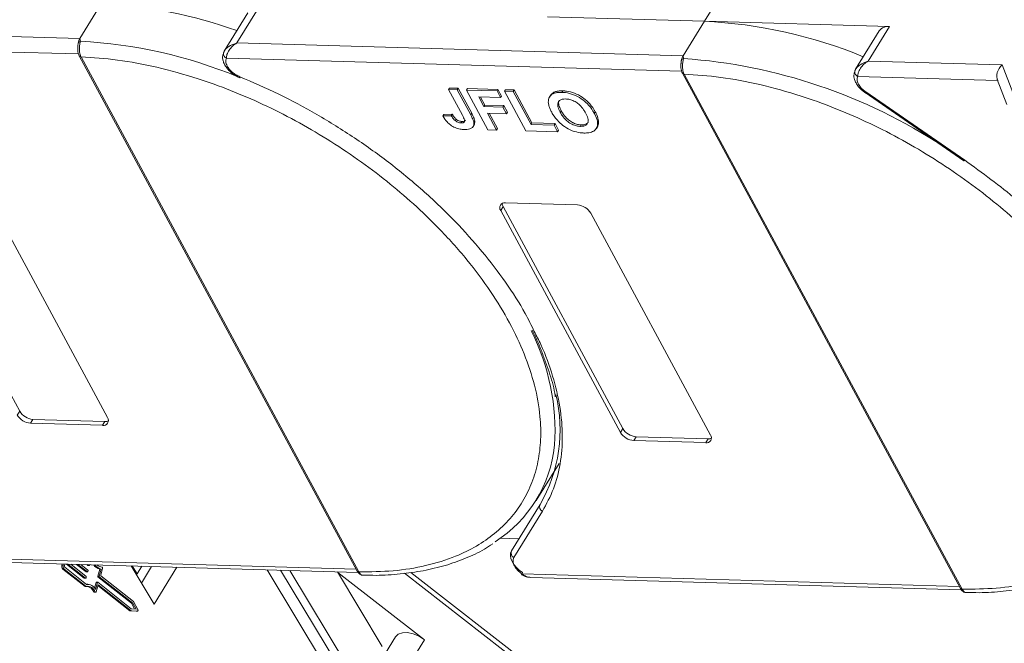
# Model space of a CAD drawing. Header units: millimetres. Extents: x 3059 to 4529, y 344 to 1377.
# Tile 31 of 42: x 3991 to 4054, y 1218 to 1257. Entities that reach past the tile are written whole.
import ezdxf

# ---------------------------------------------------------------- set-up
doc = ezdxf.new("R2010")
doc.units = ezdxf.units.MM

msp = doc.modelspace()

# ---------------------------------------------------------------- linework, layer by layer
at = {"color": 7, "linetype": 'Continuous', "lineweight": 15}
for p, q in [((4034.89, 1257.198), (4036.239, 1259.387)), ((3996.613, 1258.298), (3995.263, 1256.109)), ((4005.22, 1255.822), (4006.57, 1258.012)), ((4005.921, 1257.74), (4004.42, 1255.307)), ((4024.933, 1257.484), (4034.89, 1257.198)), ((3995.263, 1256.109), (3966.943, 1256.923)), ((4034.89, 1257.198), (4033.54, 1255.008)), ((4046.637, 1256.86), (4034.89, 1257.198)), ((4045.288, 1254.67), (4046.637, 1256.86)), ((3995.263, 1256.109), (3995.292, 1255.934)), ((4045.988, 1256.588), (4044.488, 1254.155)), ((3966.276, 1255.952), (3995.171, 1255.121)), ((4033.54, 1255.008), (4005.22, 1255.822)), ((3995.219, 1254.996), (4012.861, 1222.301)), ((3995.329, 1254.944), (3995.33, 1254.942)), ((3995.33, 1254.942), (4012.972, 1222.248)), ((4004.435, 1255.329), (4004.365, 1255.156)), ((4004.553, 1254.851), (4033.447, 1254.021)), ((4033.54, 1255.008), (4033.569, 1254.834)), ((4044.504, 1254.179), (4044.432, 1254.006)), ((4053.798, 1254.426), (4045.288, 1254.67)), ((4054.462, 1252.674), (4053.798, 1254.426)), ((4033.496, 1253.896), (4051.138, 1221.201)), ((4033.606, 1253.843), (4033.607, 1253.842)), ((4033.607, 1253.842), (4051.248, 1221.147)), ((4044.62, 1253.699), (4053.502, 1253.444)), ((4018.718, 1252.958), (4018.658, 1252.861)), ((4018.718, 1252.958), (4019.267, 1252.943)), ((4019.207, 1252.845), (4019.267, 1252.943)), ((4019.267, 1252.943), (4020.123, 1251.357)), ((4019.793, 1252.828), (4019.853, 1252.926)), ((4019.853, 1252.926), (4021.794, 1252.87)), ((4053.481, 1253.501), (4054.079, 1251.923)), ((4018.658, 1252.861), (4019.536, 1251.233)), ((4019.207, 1252.845), (4018.658, 1252.861)), ((4020.063, 1251.26), (4019.207, 1252.845)), ((4019.793, 1252.828), (4021.15, 1250.313)), ((4021.734, 1252.773), (4019.793, 1252.828)), ((4020.568, 1252.393), (4021.96, 1252.353)), ((4020.899, 1251.781), (4020.568, 1252.393)), ((4020.683, 1252.39), (4020.959, 1251.878)), ((4021.734, 1252.773), (4021.794, 1252.87)), ((4021.96, 1252.353), (4021.734, 1252.773)), ((4021.794, 1252.87), (4022.02, 1252.451)), ((4021.96, 1252.353), (4022.02, 1252.451)), ((4022.21, 1252.759), (4022.27, 1252.856)), ((4022.21, 1252.759), (4023.567, 1250.244)), ((4022.759, 1252.743), (4022.21, 1252.759)), ((4022.27, 1252.856), (4022.819, 1252.84)), ((4022.759, 1252.743), (4022.819, 1252.84)), ((4023.89, 1250.647), (4022.759, 1252.743)), ((4022.819, 1252.84), (4023.95, 1250.744)), ((4025.125, 1252.493), (4025.065, 1252.396)), ((4025.362, 1252.702), (4025.302, 1252.605)), ((4025.911, 1252.783), (4025.851, 1252.686)), ((4045.087, 1252.667), (4051.364, 1248.346)), ((4051.412, 1248.392), (4045.136, 1252.712)), ((4020.899, 1251.781), (4020.959, 1251.878)), ((4022.108, 1251.746), (4020.899, 1251.781)), ((4020.959, 1251.878), (4022.168, 1251.843)), ((4022.108, 1251.746), (4022.168, 1251.843)), ((4022.334, 1251.327), (4022.108, 1251.746)), ((4022.168, 1251.843), (4022.394, 1251.424)), ((4018.298, 1251.189), (4018.358, 1251.286)), ((4018.83, 1251.205), (4018.298, 1251.189)), ((4018.358, 1251.286), (4018.89, 1251.303)), ((4018.89, 1251.303), (4018.83, 1251.205)), ((4020.123, 1251.357), (4020.063, 1251.26)), ((4021.125, 1251.362), (4022.334, 1251.327)), ((4021.699, 1250.297), (4021.125, 1251.362)), ((4021.239, 1251.358), (4021.759, 1250.395)), ((4022.334, 1251.327), (4022.394, 1251.424)), ((4025.804, 1251.518), (4025.744, 1251.421)), ((4027.968, 1251.451), (4027.908, 1251.354)), ((4019.133, 1250.988), (4019.073, 1250.89)), ((4019.502, 1250.841), (4019.442, 1250.743)), ((4020.218, 1250.529), (4020.278, 1250.626)), ((4020.318, 1250.881), (4020.258, 1250.783)), ((4023.89, 1250.647), (4023.95, 1250.744)), ((4025.355, 1250.605), (4023.89, 1250.647)), ((4023.95, 1250.744), (4025.415, 1250.702)), ((4025.355, 1250.605), (4025.415, 1250.702)), ((4025.581, 1250.186), (4025.355, 1250.605)), ((4025.415, 1250.702), (4025.641, 1250.283)), ((4027.083, 1250.623), (4027.023, 1250.525)), ((4028.039, 1250.4), (4028.099, 1250.498)), ((4021.15, 1250.313), (4021.699, 1250.297)), ((4021.699, 1250.297), (4021.759, 1250.395)), ((4023.567, 1250.244), (4025.581, 1250.186)), ((4025.581, 1250.186), (4025.641, 1250.283)), ((3983.838, 1246.533), (3991.438, 1232.448)), ((3989.401, 1246.125), (3997.001, 1232.041)), ((4022.115, 1245.432), (4021.965, 1245.189)), ((4022.115, 1245.432), (4029.715, 1231.348)), ((4022.265, 1245.676), (4026.835, 1245.544)), ((4029.565, 1231.104), (4021.965, 1245.189)), ((4027.678, 1245.025), (4035.278, 1230.94)), ((3991.438, 1232.448), (3991.288, 1232.205)), ((3992.131, 1231.685), (3992.281, 1231.929)), ((3996.701, 1231.554), (3992.131, 1231.685)), ((3992.281, 1231.929), (3996.851, 1231.797)), ((3996.851, 1231.797), (3996.701, 1231.554)), ((4029.715, 1231.348), (4029.565, 1231.104)), ((4030.408, 1230.585), (4030.558, 1230.828)), ((4034.978, 1230.454), (4030.408, 1230.585)), ((4030.558, 1230.828), (4035.128, 1230.697)), ((4035.128, 1230.697), (4034.978, 1230.454)), ((4024.213, 1226.781), (4025.667, 1229.141)), ((4024.466, 1226.526), (4022.654, 1223.585)), ((4024.614, 1226.099), (4022.802, 1223.158)), ((4021.945, 1224.39), (4023.129, 1224.356)), ((4012.794, 1222.425), (3985.051, 1223.223)), ((3985.602, 1223.002), (4012.92, 1222.216)), ((3994.143, 1222.756), (3994.123, 1222.686)), ((3994.206, 1222.688), (3994.123, 1222.686)), ((3994.181, 1222.43), (3994.264, 1222.432)), ((3994.181, 1222.43), (3995.583, 1221.325)), ((3994.225, 1222.754), (3994.206, 1222.688)), ((3994.264, 1222.432), (3995.666, 1221.326)), ((3994.277, 1222.632), (3994.311, 1222.751)), ((3995.677, 1221.459), (3994.296, 1222.547)), ((3994.4, 1222.749), (3995.54, 1221.85)), ((3994.489, 1222.746), (3995.624, 1221.851)), ((3995.656, 1221.966), (3994.674, 1222.741)), ((3995.047, 1222.73), (3995.654, 1222.252)), ((3995.136, 1222.727), (3995.737, 1222.253)), ((3995.769, 1222.368), (3995.32, 1222.722)), ((3995.694, 1222.711), (3995.767, 1222.654)), ((3995.763, 1222.268), (3995.779, 1222.326)), ((3995.85, 1222.655), (3995.767, 1222.654)), ((3995.776, 1222.65), (3995.859, 1222.652)), ((3995.783, 1222.709), (3995.85, 1222.655)), ((3995.876, 1222.67), (3995.886, 1222.706)), ((3996.522, 1222.426), (3996.396, 1221.982)), ((3996.605, 1222.428), (3996.48, 1221.984)), ((3996.605, 1222.428), (3996.522, 1222.426)), ((3996.583, 1222.043), (3996.7, 1222.458)), ((3998.507, 1222.631), (3999.973, 1220.198)), ((3998.89, 1222.119), (3998.583, 1222.628)), ((3998.89, 1222.119), (3999.193, 1222.611)), ((3999.16, 1221.546), (3999.806, 1222.593)), ((3999.973, 1220.198), (4001.421, 1222.547)), ((4007.137, 1222.382), (4011.02, 1215.939)), ((4007.996, 1222.358), (4012.522, 1214.846)), ((4012.95, 1215.095), (4008.584, 1222.341)), ((3995.624, 1221.851), (3995.54, 1221.85)), ((3995.549, 1221.846), (3995.632, 1221.848)), ((3995.649, 1221.866), (3995.666, 1221.924)), ((3995.737, 1222.253), (3995.654, 1222.252)), ((3995.663, 1222.248), (3995.746, 1222.25)), ((3996.48, 1221.984), (3996.396, 1221.982)), ((3996.489, 1221.941), (3996.406, 1221.939)), ((3996.406, 1221.939), (3998.536, 1220.26)), ((3996.489, 1221.941), (3998.62, 1220.262)), ((3998.666, 1220.365), (3996.592, 1222)), ((3998.838, 1222.081), (3998.89, 1222.119)), ((4011.601, 1222.254), (4014.45, 1217.527)), ((4017.128, 1217.939), (4011.621, 1222.222)), ((4012.972, 1222.248), (4012.972, 1222.246)), ((4015.864, 1222.161), (4033.868, 1208.16)), ((4034.39, 1208.123), (4016.264, 1222.218)), ((4051.071, 1221.325), (4023.328, 1222.122)), ((4023.879, 1221.901), (4051.197, 1221.116)), ((3995.583, 1221.325), (3995.666, 1221.326)), ((3995.755, 1221.468), (3995.672, 1221.466)), ((3996.283, 1221.58), (3996.183, 1221.225)), ((3996.366, 1221.582), (3996.241, 1221.138)), ((3996.283, 1221.58), (3996.366, 1221.582)), ((3996.287, 1220.996), (3996.413, 1221.44)), ((3996.383, 1221.6), (3996.3, 1221.598)), ((3998.522, 1219.917), (3996.392, 1221.597)), ((3996.397, 1221.385), (3998.421, 1219.789)), ((3996.413, 1221.44), (3998.504, 1219.791)), ((4051.248, 1221.147), (4051.249, 1221.146)), ((3996.222, 1220.984), (3996.139, 1220.982)), ((3996.17, 1220.958), (3996.253, 1220.96)), ((3998.421, 1219.789), (3998.504, 1219.791)), ((3998.421, 1219.789), (3998.827, 1219.756)), ((3998.504, 1219.791), (3998.91, 1219.758)), ((3998.821, 1219.893), (3998.522, 1219.917)), ((3998.62, 1220.262), (3998.536, 1220.26)), ((3998.536, 1220.26), (3998.732, 1219.9)), ((3998.62, 1220.262), (3998.821, 1219.893)), ((3998.94, 1219.864), (3998.666, 1220.365)), ((3998.91, 1219.758), (3998.827, 1219.756)), ((3998.827, 1219.756), (3998.829, 1219.756)), ((3998.829, 1219.756), (3998.912, 1219.758)), ((4015.298, 1218.134), (4013.798, 1215.702)), ((4015.628, 1215.507), (4017.128, 1217.939))]:
    msp.add_line(p, q, dxfattribs=at)
at = {"color": 7, "linetype": 'Continuous', "lineweight": 15, "flags": 128}
for points in [[(4005.404, 1253.681), (4005.403, 1253.644), (4005.408, 1253.617), (4005.419, 1253.602), (4005.427, 1253.599)], [(4045.136, 1252.712), (4045.113, 1252.686), (4045.097, 1252.671), (4045.088, 1252.666), (4045.087, 1252.667)], [(4051.364, 1248.346), (4051.364, 1248.346), (4051.373, 1248.351), (4051.389, 1248.366), (4051.412, 1248.392)], [(4023.356, 1222.204), (4023.145, 1222.361), (4022.959, 1222.535), (4022.805, 1222.721), (4022.688, 1222.911), (4022.613, 1223.099), (4022.581, 1223.278), (4022.595, 1223.442), (4022.654, 1223.585)], [(3995.85, 1222.655), (3995.854, 1222.653), (3995.858, 1222.652), (3995.862, 1222.652), (3995.865, 1222.654), (3995.869, 1222.656), (3995.872, 1222.66), (3995.874, 1222.665), (3995.876, 1222.67)], [(3996.664, 1222.55), (3996.674, 1222.548), (3996.683, 1222.542), (3996.691, 1222.532), (3996.697, 1222.52), (3996.702, 1222.505), (3996.704, 1222.49), (3996.703, 1222.474), (3996.7, 1222.458)], [(3995.624, 1221.851), (3995.627, 1221.849), (3995.631, 1221.848), (3995.635, 1221.848), (3995.639, 1221.85), (3995.642, 1221.853), (3995.645, 1221.856), (3995.648, 1221.861), (3995.649, 1221.866)], [(3995.737, 1222.253), (3995.741, 1222.251), (3995.744, 1222.25), (3995.748, 1222.25), (3995.752, 1222.252), (3995.755, 1222.255), (3995.758, 1222.258), (3995.761, 1222.263), (3995.763, 1222.268)], [(4023.328, 1222.122), (4023.307, 1222.095), (4023.293, 1222.079), (4023.286, 1222.073), (4023.286, 1222.079), (4023.293, 1222.096), (4023.308, 1222.123), (4023.329, 1222.16), (4023.356, 1222.204)], [(3996.392, 1221.597), (3996.388, 1221.599), (3996.385, 1221.6), (3996.381, 1221.6), (3996.377, 1221.598), (3996.374, 1221.595), (3996.371, 1221.592), (3996.368, 1221.587), (3996.366, 1221.582)], [(3996.287, 1220.996), (3996.282, 1220.982), (3996.275, 1220.971), (3996.267, 1220.964), (3996.257, 1220.96), (3996.247, 1220.96), (3996.238, 1220.965), (3996.229, 1220.973), (3996.222, 1220.984)], [(3998.94, 1219.864), (3998.946, 1219.848), (3998.949, 1219.83), (3998.949, 1219.811), (3998.946, 1219.794), (3998.94, 1219.778), (3998.932, 1219.767), (3998.921, 1219.76), (3998.91, 1219.758)], [(4017.128, 1217.939), (4016.783, 1218.163), (4016.413, 1218.32), (4016.05, 1218.399), (4015.725, 1218.391), (4015.465, 1218.298), (4015.298, 1218.134)]]:
    msp.add_lwpolyline(points, dxfattribs=at)
at = {"color": 7, "linetype": 'Continuous', "lineweight": 15}
for centre, radius, start, end in [((3995.245, 1228.624), 29.706, 70.37766, 87.36022), ((4033.427, 1226.851), 30.382, 67.65228, 87.24033), ((4046.543, 1256.173), 0.693, 82.19656, 143.19427), ((3995.353, 1255.721), 0.222, 105.89828, 154.18769), ((3993.654, 1225.438), 30.54, 67.61991, 86.92618), ((3995.319, 1255.064), 0.121, 213.31763, 274.70456), ((3995.322, 1255.065), 0.123, 214.04545, 273.97599), ((4004.603, 1255.144), 0.239, 148.58106, 178.03497), ((4004.711, 1255.159), 0.346, 181.21772, 242.87162), ((4033.63, 1254.621), 0.222, 105.89828, 154.18769), ((4031.17, 1220.631), 34.287, 56.61812, 85.98746), ((4033.596, 1253.963), 0.121, 213.31763, 274.70456), ((4033.598, 1253.965), 0.123, 214.04545, 273.97599), ((4044.67, 1253.992), 0.238, 148.55546, 176.3003), ((4044.777, 1254.006), 0.345, 179.78709, 242.95412), ((4022.208, 1245.375), 0.306, 79.14736, 217.56468), ((4022.5, 1245.658), 0.446, 182.64256, 210.45521), ((4026.756, 1244.471), 1.076, 30.95613, 85.74517), ((4011.553, 1231.228), 13.862, 356.09889, 27.10414), ((4016.144, 1231.291), 9.59, 330.2055, 13.3954), ((3992.361, 1233.001), 1.076, 210.95613, 265.74517), ((3992.211, 1232.758), 1.076, 210.95613, 265.74517), ((3996.759, 1231.854), 0.306, 259.14736, 37.56468), ((3996.88, 1232.242), 0.446, 266.24921, 294.05501), ((4030.488, 1231.658), 1.076, 210.95613, 265.74517), ((4030.638, 1231.901), 1.076, 210.95613, 265.74517), ((4035.036, 1230.754), 0.306, 259.14736, 37.56468), ((4035.157, 1231.142), 0.446, 266.24921, 294.05501), ((4017.216, 1231.095), 8.207, 302.40058, 354.33401), ((4024.758, 1226.388), 0.323, 154.70189, 243.53573), ((4022.946, 1223.447), 0.323, 154.70189, 243.53573), ((3994.367, 1222.606), 0.257, 161.91589, 223.40054), ((3994.45, 1222.608), 0.257, 161.91589, 223.40054), ((3994.358, 1222.606), 0.0855, 161.91589, 223.40054), ((3995.776, 1222.664), 0.0135, 229.67127, 270.30289), ((3995.738, 1222.339), 0.0428, 341.91589, 43.40054), ((3996.66, 1223.017), 0.607, 211.65461, 256.85548), ((3996.742, 1223.017), 0.605, 212.05082, 256.89148), ((3996.693, 1223.004), 0.454, 223.26561, 266.39483), ((4012.963, 1222.37), 0.123, 214.04545, 273.97599), ((4012.964, 1222.369), 0.123, 214.09141, 273.93668), ((3995.549, 1221.86), 0.0135, 229.67127, 270.30289), ((3995.663, 1222.262), 0.0135, 229.67127, 270.30289), ((3995.625, 1221.937), 0.0428, 341.91589, 43.40054), ((3996.437, 1221.969), 0.0428, 161.91589, 223.40054), ((3996.52, 1221.971), 0.0428, 161.91589, 223.40054), ((3996.623, 1222.03), 0.0428, 161.91589, 223.40054), ((3995.743, 1220.829), 0.504, 17.9465, 98.75134), ((3995.741, 1220.915), 0.548, 24.06002, 96.72699), ((3995.598, 1220.767), 0.582, 21.6349, 78.23874), ((3996.304, 1221.577), 0.021, 100.59105, 172.63218), ((4051.24, 1221.27), 0.123, 214.04545, 273.97599), ((4051.241, 1221.269), 0.123, 214.09141, 273.93668), ((3996.173, 1220.994), 0.0363, 199.62462, 265.26711)]:
    msp.add_arc(centre, radius, start, end, dxfattribs=at)
msp.add_ellipse((4054.07, 1253.923), major_axis=(0.441, 0.619), ratio=0.715737, start_param=1.232087, end_param=2.802883, dxfattribs=at)
for points in [[(3995.153, 1255.817), (3995.167, 1255.872), (3995.193, 1255.98), (3995.24, 1256.066), (3995.263, 1256.109)], [(4004.553, 1254.851), (4004.53, 1254.778), (4004.486, 1254.632), (4004.566, 1254.447), (4004.606, 1254.354)], [(4033.43, 1254.717), (4033.443, 1254.771), (4033.47, 1254.879), (4033.517, 1254.965), (4033.54, 1255.008)], [(4022.802, 1223.158), (4022.772, 1223.082), (4022.712, 1222.93), (4022.796, 1222.731), (4022.839, 1222.631)], [(4022.839, 1222.631), (4022.899, 1222.538), (4023.019, 1222.352), (4023.225, 1222.199), (4023.328, 1222.122)]]:
    msp.add_open_spline(points, degree=3, dxfattribs=at)
for points, knots in [([(3995.134, 1255.673), (3995.125, 1255.564), (3995.111, 1255.396), (3995.147, 1255.157), (3995.195, 1255.051), (3995.219, 1254.997)], [0, 0, 0, 0, 0.471624, 0.732738, 1, 1, 1, 1]), ([(3995.135, 1255.606), (3995.136, 1255.663), (3995.137, 1255.735), (3995.151, 1255.803), (3995.153, 1255.817)], [0, 0, 0, 0, 0.789574, 1, 1, 1, 1]), ([(3995.292, 1255.934), (3995.286, 1255.905), (3995.272, 1255.841), (3995.247, 1255.723), (3995.229, 1255.588), (3995.22, 1255.425), (3995.231, 1255.255), (3995.267, 1255.082), (3995.307, 1254.993), (3995.329, 1254.944)], [0, 0, 0, 0, 0.111798, 0.24433, 0.368648, 0.500401, 0.687223, 0.827968, 1, 1, 1, 1]), ([(4004.399, 1255.268), (4004.431, 1255.319), (4004.501, 1255.43), (4004.759, 1255.65), (4005.039, 1255.755), (4005.22, 1255.822)], [0, 0, 0, 0, 0.227063, 0.501587, 1, 1, 1, 1]), ([(4005.22, 1255.822), (4005.126, 1255.758), (4004.939, 1255.629), (4004.721, 1255.367), (4004.574, 1255.086), (4004.56, 1254.926), (4004.553, 1254.851)], [0, 0, 0, 0, 0.2511309, 0.5018046, 0.7656407, 1, 1, 1, 1]), ([(3995.33, 1254.942), (3996.097, 1254.89), (3997.653, 1254.785), (4000.153, 1254.31), (4002.561, 1253.644), (4004.818, 1252.833), (4006.888, 1251.942), (4008.943, 1250.908), (4011.628, 1249.35), (4014.161, 1247.561), (4016.451, 1245.613), (4018.173, 1243.953), (4019.836, 1242.095), (4021.345, 1240.072), (4022.564, 1238.065), (4023.506, 1236.067), (4024.167, 1234.068), (4024.489, 1232.249), (4024.532, 1230.637), (4024.362, 1229.234), (4023.982, 1227.916), (4023.191, 1226.3), (4021.996, 1224.935), (4020.447, 1223.869), (4019.007, 1223.164), (4017.253, 1222.618), (4015.195, 1222.274), (4013.705, 1222.256), (4012.972, 1222.248)], [0, 0, 0, 0, 0.038862, 0.078912, 0.1200677, 0.1522272, 0.1843815, 0.2172151, 0.2500433, 0.3156185, 0.347778, 0.3799323, 0.4210926, 0.4611415, 0.5, 0.5388632, 0.578912, 0.6200677, 0.6522272, 0.6843815, 0.7172151, 0.7500433, 0.8156185, 0.847778, 0.8799323, 0.9210926, 0.9611404, 1, 1, 1, 1]), ([(4004.364, 1255.152), (4004.344, 1255.09), (4004.303, 1254.967), (4004.322, 1254.75), (4004.398, 1254.524), (4004.53, 1254.297), (4004.711, 1254.08), (4004.928, 1253.885), (4005.171, 1253.718), (4005.342, 1253.639), (4005.427, 1253.599)], [0, 0, 0, 0, 0.128528, 0.256215, 0.382974, 0.50872, 0.633372, 0.756852, 0.879085, 1, 1, 1, 1]), ([(4033.569, 1254.834), (4033.562, 1254.805), (4033.548, 1254.741), (4033.524, 1254.623), (4033.506, 1254.487), (4033.497, 1254.325), (4033.508, 1254.155), (4033.544, 1253.982), (4033.584, 1253.892), (4033.606, 1253.843)], [0, 0, 0, 0, 0.111798, 0.24433, 0.368648, 0.500401, 0.687223, 0.827968, 1, 1, 1, 1]), ([(4005.404, 1253.681), (4005.322, 1253.72), (4005.155, 1253.797), (4004.926, 1253.964), (4004.731, 1254.154), (4004.647, 1254.288), (4004.606, 1254.354)], [0, 0, 0, 0, 0.245513, 0.5, 0.754487, 1, 1, 1, 1]), ([(4033.41, 1254.573), (4033.401, 1254.464), (4033.388, 1254.295), (4033.424, 1254.057), (4033.472, 1253.951), (4033.496, 1253.897)], [0, 0, 0, 0, 0.471624, 0.732738, 1, 1, 1, 1]), ([(4033.412, 1254.506), (4033.413, 1254.563), (4033.414, 1254.634), (4033.427, 1254.703), (4033.43, 1254.717)], [0, 0, 0, 0, 0.789574, 1, 1, 1, 1]), ([(4044.467, 1254.116), (4044.499, 1254.167), (4044.569, 1254.278), (4044.827, 1254.498), (4045.107, 1254.603), (4045.288, 1254.67)], [0, 0, 0, 0, 0.227063, 0.501587, 1, 1, 1, 1]), ([(4045.288, 1254.67), (4045.194, 1254.606), (4045.006, 1254.477), (4044.788, 1254.215), (4044.642, 1253.934), (4044.627, 1253.775), (4044.62, 1253.699)], [0, 0, 0, 0, 0.251519, 0.501784, 0.765632, 1, 1, 1, 1]), ([(4005.404, 1253.681), (4006.231, 1253.325), (4007.884, 1252.611), (4010.329, 1251.296), (4012.717, 1249.815), (4015.009, 1248.163), (4017.151, 1246.383), (4019.092, 1244.517), (4020.817, 1242.594), (4022.298, 1240.636), (4023.405, 1238.933), (4023.907, 1237.896), (4024.091, 1237.517)], [0, 0, 0, 0, 0.103246, 0.206499, 0.312218, 0.418667, 0.525117, 0.630836, 0.734078, 0.837335, 0.940577, 1, 1, 1, 1]), ([(4033.607, 1253.842), (4034.373, 1253.79), (4035.93, 1253.685), (4038.429, 1253.21), (4040.838, 1252.543), (4043.095, 1251.733), (4045.165, 1250.842), (4047.22, 1249.808), (4049.905, 1248.249), (4052.438, 1246.461), (4054.728, 1244.513), (4056.45, 1242.853), (4058.113, 1240.994), (4059.622, 1238.971), (4060.84, 1236.965), (4061.783, 1234.967), (4062.444, 1232.968), (4062.766, 1231.148), (4062.809, 1229.537), (4062.639, 1228.133), (4062.259, 1226.816), (4061.468, 1225.199), (4060.273, 1223.835), (4058.724, 1222.768), (4057.284, 1222.064), (4055.53, 1221.517), (4053.472, 1221.174), (4051.982, 1221.156), (4051.248, 1221.147)], [0, 0, 0, 0, 0.038862, 0.078912, 0.1200677, 0.1522272, 0.1843815, 0.2172151, 0.2500433, 0.3156185, 0.347778, 0.3799323, 0.4210926, 0.4611415, 0.5, 0.5388632, 0.578912, 0.6200677, 0.6522272, 0.6843815, 0.7172151, 0.7500433, 0.8156185, 0.847778, 0.8799323, 0.9210926, 0.9611404, 1, 1, 1, 1]), ([(4044.458, 1254.096), (4044.422, 1253.986), (4044.348, 1253.762), (4044.43, 1253.435), (4044.578, 1253.159), (4044.804, 1252.875), (4045.034, 1252.711), (4045.179, 1252.607)], [0, 0, 0, 0, 0.208, 0.427784, 0.580415, 0.736816, 1, 1, 1, 1]), ([(4045.136, 1252.712), (4045.041, 1252.786), (4044.845, 1252.938), (4044.649, 1253.215), (4044.558, 1253.488), (4044.6, 1253.63), (4044.62, 1253.699)], [0, 0, 0, 0, 0.241864, 0.5, 0.758136, 1, 1, 1, 1]), ([(4024.986, 1252.056), (4024.988, 1252.115), (4024.992, 1252.234), (4025.067, 1252.425), (4025.181, 1252.547), (4025.289, 1252.598), (4025.302, 1252.605)], [0, 0, 0, 0, 0.2508959, 0.5021661, 0.9405117, 1, 1, 1, 1]), ([(4025.129, 1252.491), (4025.183, 1252.564), (4025.245, 1252.647), (4025.349, 1252.696), (4025.362, 1252.702)], [0, 0, 0, 0, 0.874905, 1, 1, 1, 1]), ([(4025.302, 1252.605), (4025.331, 1252.616), (4025.388, 1252.639), (4025.48, 1252.66), (4025.571, 1252.675), (4025.661, 1252.684), (4025.754, 1252.688), (4025.818, 1252.687), (4025.851, 1252.686)], [0, 0, 0, 0, 0.185429, 0.37219, 0.527708, 0.683877, 0.841678, 1, 1, 1, 1]), ([(4025.362, 1252.702), (4025.391, 1252.713), (4025.448, 1252.736), (4025.54, 1252.758), (4025.631, 1252.773), (4025.721, 1252.781), (4025.814, 1252.785), (4025.878, 1252.784), (4025.911, 1252.783)], [0, 0, 0, 0, 0.185429, 0.37219, 0.527708, 0.683877, 0.841678, 1, 1, 1, 1]), ([(4025.851, 1252.686), (4025.928, 1252.682), (4026.163, 1252.668), (4026.589, 1252.559), (4027.075, 1252.304), (4027.511, 1251.941), (4027.763, 1251.612), (4027.88, 1251.403), (4027.908, 1251.354)], [0, 0, 0, 0, 0.101398, 0.306996, 0.506144, 0.685262, 0.924557, 1, 1, 1, 1]), ([(4025.911, 1252.783), (4025.988, 1252.779), (4026.223, 1252.765), (4026.649, 1252.657), (4027.135, 1252.402), (4027.571, 1252.039), (4027.823, 1251.709), (4027.94, 1251.501), (4027.968, 1251.451)], [0, 0, 0, 0, 0.101398, 0.306996, 0.506144, 0.685262, 0.924557, 1, 1, 1, 1]), ([(4025.204, 1251.42), (4025.186, 1251.453), (4025.15, 1251.521), (4025.103, 1251.624), (4025.059, 1251.731), (4025.023, 1251.841), (4024.996, 1251.95), (4024.99, 1252.02), (4024.986, 1252.056)], [0, 0, 0, 0, 0.15395, 0.308181, 0.478699, 0.649961, 0.824203, 1, 1, 1, 1]), ([(4026.084, 1252.267), (4026.009, 1252.265), (4025.859, 1252.261), (4025.688, 1252.181), (4025.586, 1252.043), (4025.571, 1251.814), (4025.653, 1251.594), (4025.729, 1251.449), (4025.744, 1251.421)], [0, 0, 0, 0, 0.159186, 0.319845, 0.483838, 0.656366, 0.932671, 1, 1, 1, 1]), ([(4025.804, 1251.518), (4025.77, 1251.585), (4025.683, 1251.756), (4025.631, 1251.987), (4025.644, 1252.148), (4025.69, 1252.189), (4025.691, 1252.19)], [0, 0, 0, 0, 0.274858, 0.694634, 0.993023, 1, 1, 1, 1]), ([(4027.352, 1251.381), (4027.313, 1251.449), (4027.217, 1251.617), (4027.022, 1251.857), (4026.752, 1252.067), (4026.483, 1252.2), (4026.255, 1252.256), (4026.128, 1252.264), (4026.084, 1252.267)], [0, 0, 0, 0, 0.159697, 0.4009, 0.570524, 0.740194, 0.908408, 1, 1, 1, 1]), ([(4019.633, 1250.325), (4019.555, 1250.33), (4019.378, 1250.342), (4019.076, 1250.43), (4018.782, 1250.6), (4018.499, 1250.859), (4018.377, 1251.059), (4018.298, 1251.189)], [0, 0, 0, 0, 0.155292, 0.353145, 0.543243, 0.704067, 1, 1, 1, 1]), ([(4018.83, 1251.205), (4018.84, 1251.189), (4018.86, 1251.155), (4018.893, 1251.103), (4018.929, 1251.05), (4018.97, 1250.996), (4019.016, 1250.942), (4019.054, 1250.908), (4019.073, 1250.89)], [0, 0, 0, 0, 0.155996, 0.312125, 0.480895, 0.650212, 0.823248, 1, 1, 1, 1]), ([(4018.89, 1251.303), (4018.9, 1251.286), (4018.92, 1251.252), (4018.953, 1251.201), (4018.989, 1251.148), (4019.03, 1251.093), (4019.076, 1251.039), (4019.114, 1251.005), (4019.133, 1250.988)], [0, 0, 0, 0, 0.155996, 0.312125, 0.480895, 0.650212, 0.823248, 1, 1, 1, 1]), ([(4019.442, 1250.743), (4019.491, 1250.744), (4019.568, 1250.745), (4019.646, 1250.784), (4019.682, 1250.842), (4019.662, 1250.994), (4019.591, 1251.129), (4019.536, 1251.233)], [0, 0, 0, 0, 0.189329, 0.302222, 0.415612, 0.548732, 1, 1, 1, 1]), ([(4020.063, 1251.26), (4020.08, 1251.226), (4020.116, 1251.159), (4020.159, 1251.069), (4020.195, 1250.989), (4020.22, 1250.92), (4020.245, 1250.851), (4020.254, 1250.806), (4020.258, 1250.783)], [0, 0, 0, 0, 0.20827, 0.416707, 0.561481, 0.706573, 0.852825, 1, 1, 1, 1]), ([(4020.123, 1251.357), (4020.14, 1251.323), (4020.176, 1251.256), (4020.219, 1251.166), (4020.255, 1251.086), (4020.28, 1251.017), (4020.305, 1250.948), (4020.314, 1250.903), (4020.318, 1250.881)], [0, 0, 0, 0, 0.20827, 0.416707, 0.561481, 0.706573, 0.852825, 1, 1, 1, 1]), ([(4027.251, 1250.106), (4027.173, 1250.111), (4026.939, 1250.124), (4026.51, 1250.231), (4026.022, 1250.487), (4025.587, 1250.851), (4025.342, 1251.173), (4025.229, 1251.375), (4025.204, 1251.42)], [0, 0, 0, 0, 0.102171, 0.30922, 0.51365, 0.692275, 0.932413, 1, 1, 1, 1]), ([(4025.744, 1251.421), (4025.783, 1251.354), (4025.89, 1251.168), (4026.113, 1250.905), (4026.426, 1250.689), (4026.711, 1250.566), (4026.91, 1250.531), (4027.008, 1250.526), (4027.023, 1250.525)], [0, 0, 0, 0, 0.159163, 0.441094, 0.61902, 0.796885, 0.968573, 1, 1, 1, 1]), ([(4027.083, 1250.623), (4027.004, 1250.63), (4026.844, 1250.643), (4026.578, 1250.741), (4026.312, 1250.897), (4026.035, 1251.149), (4025.887, 1251.367), (4025.812, 1251.504), (4025.804, 1251.518)], [0, 0, 0, 0, 0.15971, 0.320429, 0.491074, 0.67705, 0.96629, 1, 1, 1, 1]), ([(4027.023, 1250.525), (4027.098, 1250.528), (4027.248, 1250.532), (4027.414, 1250.617), (4027.513, 1250.76), (4027.524, 1250.995), (4027.439, 1251.214), (4027.364, 1251.358), (4027.352, 1251.381)], [0, 0, 0, 0, 0.1590911, 0.3194511, 0.4859915, 0.6606818, 0.9442887, 1, 1, 1, 1]), ([(4027.908, 1251.354), (4027.942, 1251.287), (4028.045, 1251.084), (4028.138, 1250.765), (4028.094, 1250.438), (4027.892, 1250.213), (4027.588, 1250.11), (4027.353, 1250.107), (4027.251, 1250.106)], [0, 0, 0, 0, 0.101888, 0.307343, 0.492963, 0.678647, 0.860791, 1, 1, 1, 1]), ([(4027.968, 1251.451), (4028.002, 1251.384), (4028.106, 1251.181), (4028.188, 1250.868), (4028.185, 1250.606), (4028.101, 1250.52), (4028.087, 1250.506)], [0, 0, 0, 0, 0.192169, 0.579672, 0.929764, 1, 1, 1, 1]), ([(4019.073, 1250.89), (4019.111, 1250.862), (4019.183, 1250.809), (4019.304, 1250.761), (4019.388, 1250.746), (4019.432, 1250.744), (4019.442, 1250.743)], [0, 0, 0, 0, 0.330398, 0.624767, 0.917361, 1, 1, 1, 1]), ([(4019.133, 1250.988), (4019.171, 1250.959), (4019.243, 1250.906), (4019.364, 1250.858), (4019.448, 1250.843), (4019.492, 1250.841), (4019.502, 1250.841)], [0, 0, 0, 0, 0.330398, 0.624767, 0.917361, 1, 1, 1, 1]), ([(4019.502, 1250.841), (4019.55, 1250.842), (4019.627, 1250.844), (4019.702, 1250.877), (4019.718, 1250.909), (4019.724, 1250.923)], [0, 0, 0, 0, 0.495374, 0.790754, 1, 1, 1, 1]), ([(4020.258, 1250.783), (4020.261, 1250.722), (4020.267, 1250.598), (4020.176, 1250.451), (4019.977, 1250.333), (4019.763, 1250.328), (4019.633, 1250.325)], [0, 0, 0, 0, 0.20646, 0.413515, 0.645211, 1, 1, 1, 1]), ([(4020.318, 1250.881), (4020.324, 1250.817), (4020.333, 1250.722), (4020.285, 1250.654), (4020.269, 1250.631)], [0, 0, 0, 0, 0.663161, 1, 1, 1, 1]), ([(4027.518, 1250.8), (4027.514, 1250.789), (4027.489, 1250.721), (4027.361, 1250.65), (4027.2, 1250.622), (4027.102, 1250.623), (4027.083, 1250.623)], [0, 0, 0, 0, 0.084934, 0.502415, 0.906703, 1, 1, 1, 1]), ([(4061.805, 1237.477), (4061.28, 1238.356), (4060.146, 1240.253), (4057.717, 1243.097), (4054.789, 1245.92), (4052.532, 1247.572), (4051.412, 1248.392)], [0, 0, 0, 0, 0.224157, 0.484087, 0.744018, 1, 1, 1, 1]), ([(4023.955, 1237.602), (4024.163, 1237.173), (4024.486, 1236.508), (4024.711, 1235.856), (4024.791, 1235.624)], [0, 0, 0, 0, 0.643668, 1, 1, 1, 1]), ([(4024.091, 1237.517), (4024.236, 1237.237), (4024.734, 1236.281), (4025.299, 1234.669), (4025.77, 1232.716), (4025.927, 1230.847), (4025.783, 1229.107), (4025.372, 1227.501), (4024.867, 1226.566), (4024.614, 1226.099)], [0, 0, 0, 0, 0.064971, 0.221668, 0.379448, 0.537229, 0.693926, 0.846958, 1, 1, 1, 1]), ([(4024.791, 1235.624), (4024.875, 1235.399), (4025.131, 1234.713), (4025.339, 1233.958), (4025.419, 1233.446), (4025.431, 1233.369)], [0, 0, 0, 0, 0.293468, 0.894473, 1, 1, 1, 1]), ([(4013.244, 1222.049), (4013.515, 1222.041), (4014.322, 1222.017), (4015.598, 1222.106), (4017.065, 1222.309), (4018.453, 1222.64), (4019.748, 1223.1), (4020.758, 1223.564), (4021.285, 1223.92), (4021.458, 1224.037)], [0, 0, 0, 0, 0.083578, 0.248214, 0.413815, 0.58041, 0.748174, 0.91744, 1, 1, 1, 1]), ([(4051.52, 1220.949), (4051.792, 1220.941), (4052.599, 1220.917), (4053.875, 1221.005), (4055.342, 1221.209), (4056.73, 1221.54), (4058.025, 1221.999), (4059.035, 1222.464), (4059.562, 1222.82), (4059.734, 1222.937)], [0, 0, 0, 0, 0.083578, 0.248214, 0.413815, 0.58041, 0.748174, 0.91744, 1, 1, 1, 1]), ([(4012.862, 1222.3), (4012.885, 1222.263), (4012.933, 1222.186), (4013.031, 1222.103), (4013.14, 1222.046), (4013.214, 1222.038), (4013.251, 1222.034)], [0, 0, 0, 0, 0.241914, 0.492369, 0.74583, 1, 1, 1, 1]), ([(4012.972, 1222.246), (4012.999, 1222.204), (4013.048, 1222.128), (4013.142, 1222.055), (4013.207, 1222.043), (4013.242, 1222.037)], [0, 0, 0, 0, 0.354535, 0.644606, 1, 1, 1, 1]), ([(4023.285, 1222.074), (4023.384, 1222.022), (4023.571, 1221.925), (4023.78, 1221.909), (4023.878, 1221.901)], [0, 0, 0, 0, 0.529898, 1, 1, 1, 1]), ([(4023.328, 1222.122), (4023.409, 1222.06), (4023.571, 1221.933), (4023.776, 1221.915), (4023.88, 1221.906)], [0, 0, 0, 0, 0.4936056, 1, 1, 1, 1]), ([(4051.139, 1221.2), (4051.162, 1221.162), (4051.21, 1221.086), (4051.308, 1221.002), (4051.417, 1220.946), (4051.491, 1220.938), (4051.528, 1220.934)], [0, 0, 0, 0, 0.241914, 0.492369, 0.74583, 1, 1, 1, 1]), ([(4051.249, 1221.146), (4051.276, 1221.104), (4051.325, 1221.028), (4051.419, 1220.954), (4051.484, 1220.943), (4051.519, 1220.936)], [0, 0, 0, 0, 0.354535, 0.644606, 1, 1, 1, 1])]:
    msp.add_open_spline(points, degree=3, knots=knots, dxfattribs=at)

doc.saveas('drawing.dxf')
